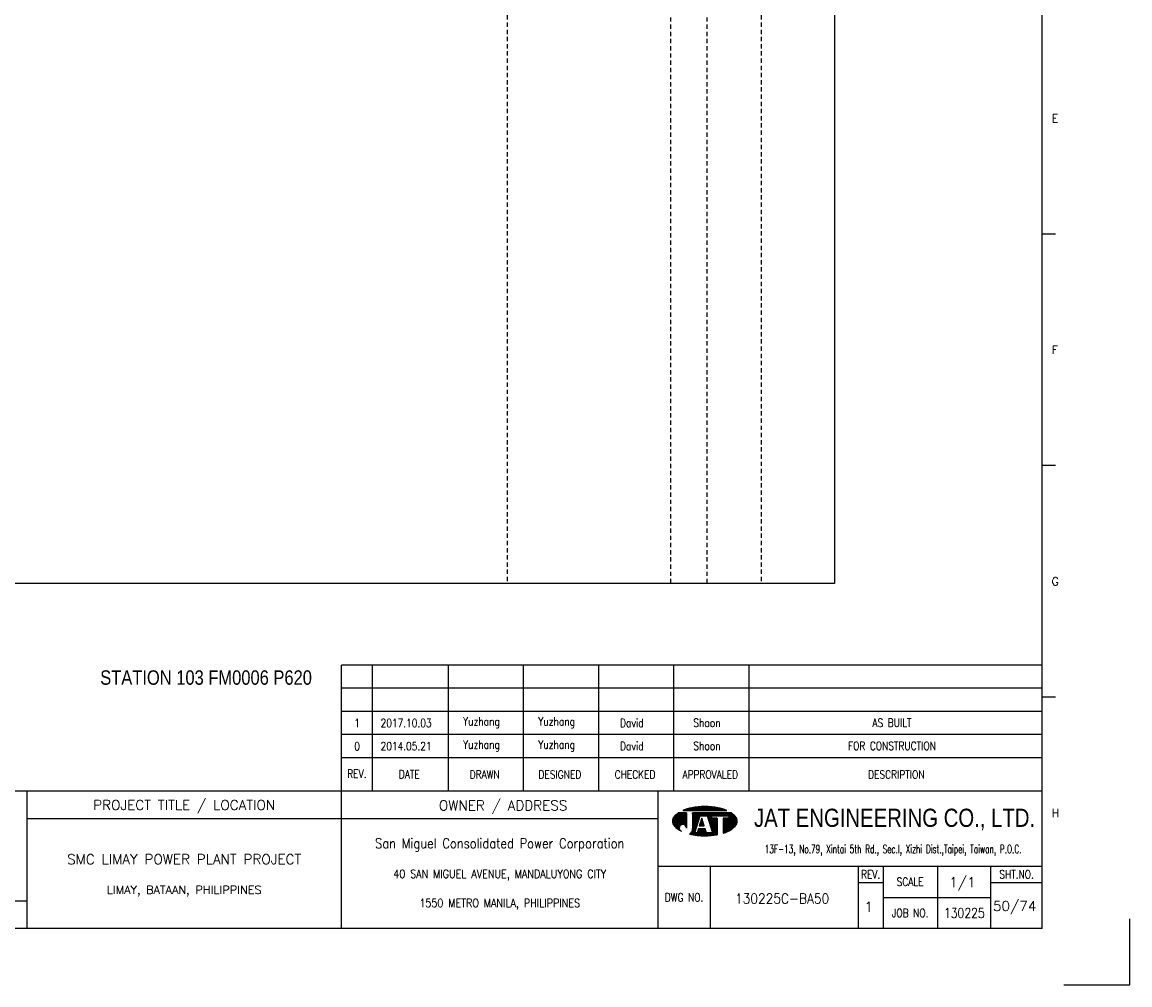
# Model space of a CAD drawing. Extents: x 1549 to 2515, y -105 to 577.
# Tile 3 of 4: x 2130 to 2515, y -105 to 229. Entities that reach past the tile are written whole.
import ezdxf
from ezdxf.enums import TextEntityAlignment as Align

# ---------------------------------------------------------------- set-up
doc = ezdxf.new("R2010")
doc.units = 0
doc.header["$MEASUREMENT"] = 0
doc.linetypes.add('HIDDEN', pattern=[4, 1.5, -1, 1.5])
doc.layers.get('0').update_dxf_attribs({"linetype": 'CONTINUOUS'})
doc.layers.get('DEFPOINTS').update_dxf_attribs({"linetype": 'CONTINUOUS'})
for name, color, linetype in [('B_DIM', 7, 'CONTINUOUS'), ('CON', 4, 'CONTINUOUS'), ('DCS', 7, 'CONTINUOUS'), ('HID', 2, 'HIDDEN'), ('T', 2, 'CONTINUOUS'), ('TEXT', 7, 'CONTINUOUS'), ('圖框CON', 4, 'CONTINUOUS'), ('框線', 6, 'CONTINUOUS')]:
    doc.layers.add(name, color=color, linetype=linetype)
doc.styles.add('AEH', font='simplex', dxfattribs={"width": 0.8, "bigfont": 'ae'})
doc.styles.add('DAYUKP', font='complex', dxfattribs={"bigfont": 'DAYUKP.SHX'})
doc.styles.add('E2', font='simplex.shx', dxfattribs={"height": 2})
doc.styles.add('E3', font='simplex.shx', dxfattribs={"height": 3})
doc.styles.add('ROMANS', font='romans', dxfattribs={"width": 0.8})
doc.styles.add('style3', font='ARIALN.TTF')
doc.styles.add('WMF-Arial0', font='arial.ttf')

# ---------------------------------------------------------------- blocks, each defined once
blk = doc.blocks.new('1880-TITLE_BLK')
at = {"layer": 'TEXT', "color": 2, "linetype": 'Continuous', "style": 'E3'}
for tag, p in [('SCALE', (790.95, 31.17)), ('DWG_NO', (736.41, 26.44)), ('REV', (762.59, 23.97)), ('SHT_NO', (806.74, 23.97))]:
    blk.add_attdef(tag, text='', height=3, dxfattribs=at).set_placement(p, align=Align.MIDDLE)
at = {"layer": 'TEXT', "linetype": 'Continuous', "style": 'E2', "width": 0.6}
for tag, p in [('REV_DATE', (418.65, 19.76)), ('APPR_DATE', (492.93, 19.76))]:
    blk.add_attdef(tag, text='', height=2, dxfattribs=at).set_placement(p, align=Align.MIDDLE_LEFT)
blk = doc.blocks.new('1')
at = {"layer": 'B_DIM'}
for p, q in [((2181.53, 118.11), (1938.08, 118.11)), ((1938.08, 74.29), (1938.08, 118.11)), ((1948.92, 74.29), (1948.92, 118.11)), ((1975.28, 74.29), (1975.28, 118.11)), ((2001.39, 74.29), (2001.39, 118.11)), ((2027.5, 74.29), (2027.5, 118.11)), ((2053.62, 74.29), (2053.62, 118.11)), ((2079.73, 74.29), (2079.73, 118.11)), ((2181.53, 110.07), (1938.08, 110.07)), ((1938.08, 77.93), (1938.08, 104.33)), ((2181.53, 102.03), (1938.08, 102.03)), ((2181.53, 93.99), (1938.08, 93.99)), ((2181.53, 85.95), (1938.08, 85.95))]:
    blk.add_line(p, q, dxfattribs=at)
at = {"layer": 'DEFPOINTS'}
blk.add_lwpolyline([(2189, 7.08), (2211.97, 7.08), (2211.97, 30.05)], dxfattribs=at)
at = {"layer": 'T', "color": 0, "lineweight": -3}
for p, q in [((2053.09, 63.82), (2056.14, 66.87)), ((2053.09, 64.04), (2055.92, 66.87)), ((2053.11, 63.62), (2056.36, 66.87)), ((2053.12, 64.29), (2055.7, 66.87)), ((2053.14, 63.43), (2056.58, 66.87)), ((2053.18, 63.25), (2056.8, 66.87)), ((2053.18, 64.57), (2055.47, 66.87)), ((2053.24, 63.08), (2057.03, 66.87)), ((2053.29, 64.91), (2055.25, 66.87)), ((2053.3, 62.92), (2057.25, 66.87)), ((2053.37, 62.77), (2057.47, 66.87)), ((2053.45, 62.63), (2057.69, 66.87)), ((2053.54, 62.5), (2057.91, 66.86)), ((2053.61, 65.45), (2054.47, 66.31)), ((2053.64, 62.37), (2057.91, 66.64)), ((2053.74, 62.25), (2057.91, 66.42)), ((2053.84, 62.14), (2057.91, 66.2)), ((2053.95, 62.02), (2057.91, 65.98)), ((2054.07, 61.91), (2057.91, 65.75)), ((2054.18, 61.8), (2057.91, 65.53)), ((2056.94, 67.67), (2057.09, 67.82)), ((2057.16, 67.67), (2057.44, 67.95)), ((2057.39, 67.67), (2057.78, 68.07)), ((2057.61, 67.67), (2058.11, 68.18)), ((2057.83, 67.67), (2058.43, 68.27)), ((2058.05, 67.67), (2058.73, 68.35)), ((2058.27, 67.67), (2059.03, 68.43)), ((2058.49, 67.67), (2059.32, 68.49)), ((2058.72, 67.67), (2059.6, 68.55)), ((2058.94, 67.67), (2059.87, 68.6)), ((2059.16, 67.67), (2060.14, 68.65)), ((2059.38, 67.67), (2060.41, 68.7)), ((2059.6, 67.67), (2060.67, 68.74)), ((2059.82, 67.67), (2060.93, 68.77)), ((2060.05, 67.67), (2061.18, 68.81)), ((2060.05, 63.24), (2063.68, 66.87)), ((2060.05, 63.46), (2063.46, 66.87)), ((2060.05, 63.68), (2063.23, 66.87)), ((2060.05, 63.9), (2063.01, 66.87)), ((2060.05, 64.13), (2062.79, 66.87)), ((2060.05, 64.35), (2062.57, 66.87)), ((2060.05, 64.57), (2062.35, 66.87)), ((2060.05, 64.79), (2062.13, 66.87)), ((2060.05, 65.01), (2061.9, 66.87)), ((2060.05, 65.23), (2061.68, 66.87)), ((2060.05, 65.46), (2061.46, 66.87)), ((2060.05, 66.12), (2060.79, 66.87)), ((2060.05, 66.34), (2060.57, 66.87)), ((2060.05, 66.56), (2060.35, 66.87)), ((2060.05, 66.79), (2060.13, 66.87)), ((2060.05, 65.68), (2061.24, 66.87)), ((2060.05, 65.9), (2061.02, 66.87)), ((2060.05, 63.02), (2062.67, 65.64)), ((2060.27, 67.67), (2061.44, 68.84)), ((2060.49, 67.67), (2061.69, 68.87)), ((2060.71, 67.67), (2061.93, 68.89)), ((2060.93, 67.67), (2062.18, 68.91)), ((2061.15, 67.67), (2062.42, 68.93)), ((2061.38, 67.67), (2062.66, 68.95)), ((2061.6, 67.67), (2062.89, 68.97)), ((2061.82, 67.67), (2063.13, 68.98)), ((2062.04, 67.67), (2063.36, 68.99)), ((2062.26, 67.67), (2063.59, 69)), ((2062.48, 67.67), (2063.82, 69)), ((2062.71, 67.67), (2064.04, 69.01)), ((2062.83, 65.8), (2063.9, 66.87)), ((2062.93, 67.67), (2064.27, 69.01)), ((2063.05, 65.8), (2064.12, 66.87)), ((2063.15, 67.67), (2064.49, 69.01)), ((2063.27, 65.8), (2064.34, 66.87)), ((2063.37, 67.67), (2064.71, 69.01)), ((2063.49, 65.8), (2064.56, 66.87)), ((2063.59, 67.67), (2064.92, 69)), ((2063.72, 65.8), (2064.79, 66.87)), ((2063.81, 67.67), (2065.14, 69)), ((2063.94, 65.8), (2065.01, 66.87)), ((2064.04, 67.67), (2065.35, 68.99)), ((2064.16, 65.8), (2065.23, 66.87)), ((2064.26, 67.67), (2065.56, 68.98)), ((2064.38, 65.8), (2065.45, 66.87)), ((2064.48, 67.67), (2065.78, 68.97)), ((2064.6, 65.8), (2065.67, 66.87)), ((2064.7, 67.67), (2065.98, 68.95)), ((2064.82, 65.8), (2065.89, 66.87)), ((2064.92, 67.67), (2066.19, 68.94)), ((2065.05, 65.8), (2066.12, 66.87)), ((2065.14, 67.67), (2066.4, 68.92)), ((2065.16, 65.69), (2066.34, 66.87)), ((2065.22, 65.53), (2066.56, 66.87)), ((2065.27, 65.36), (2066.78, 66.87)), ((2065.32, 65.19), (2067, 66.87)), ((2065.37, 67.67), (2066.6, 68.9)), ((2065.38, 65.02), (2067.22, 66.87)), ((2065.43, 64.85), (2067.45, 66.87)), ((2065.48, 64.69), (2067.67, 66.87)), ((2065.54, 64.52), (2066.74, 65.71)), ((2065.59, 67.67), (2066.8, 68.88)), ((2065.59, 64.35), (2066.74, 65.49)), ((2065.81, 67.67), (2067, 68.86)), ((2066.03, 67.67), (2067.2, 68.84)), ((2066.25, 67.67), (2067.4, 68.82)), ((2066.47, 67.67), (2067.6, 68.79)), ((2066.7, 67.67), (2067.79, 68.77)), ((2066.82, 65.8), (2067.89, 66.87)), ((2066.92, 67.67), (2067.98, 68.74)), ((2067.04, 65.8), (2068.11, 66.87)), ((2067.14, 67.67), (2068.18, 68.71)), ((2067.26, 65.8), (2068.33, 66.87)), ((2067.36, 67.67), (2068.37, 68.68)), ((2067.48, 65.8), (2068.55, 66.87)), ((2067.58, 67.67), (2068.56, 68.64)), ((2067.71, 65.8), (2068.78, 66.87)), ((2067.81, 67.67), (2068.75, 68.61)), ((2067.93, 65.8), (2069, 66.87)), ((2068.03, 67.67), (2068.93, 68.58)), ((2068.15, 65.8), (2069.22, 66.87)), ((2068.25, 67.67), (2069.12, 68.54)), ((2068.37, 65.8), (2069.44, 66.87)), ((2068.47, 67.67), (2069.3, 68.5)), ((2068.59, 65.8), (2069.66, 66.87)), ((2068.69, 67.67), (2069.48, 68.46)), ((2068.81, 65.8), (2069.88, 66.87)), ((2068.91, 67.67), (2069.66, 68.42)), ((2069.04, 65.8), (2070.11, 66.87)), ((2069.14, 67.67), (2069.84, 68.37)), ((2069.26, 65.8), (2070.33, 66.87)), ((2069.36, 67.67), (2070.01, 68.33)), ((2069.48, 65.8), (2070.55, 66.87)), ((2069.58, 67.67), (2070.19, 68.28)), ((2069.7, 65.8), (2070.77, 66.87)), ((2069.8, 67.67), (2070.36, 68.23)), ((2069.92, 65.8), (2070.99, 66.87)), ((2070.02, 67.67), (2070.53, 68.18)), ((2070.14, 65.8), (2071.21, 66.87)), ((2070.24, 67.67), (2070.7, 68.13)), ((2070.37, 65.8), (2071.44, 66.87)), ((2070.47, 67.67), (2070.87, 68.07)), ((2070.59, 65.8), (2071.66, 66.87)), ((2070.69, 67.67), (2071.03, 68.02)), ((2070.75, 63.08), (2074.07, 66.4)), ((2070.75, 62.86), (2074.19, 66.3)), ((2070.75, 62.63), (2074.31, 66.2)), ((2070.75, 62.41), (2074.43, 66.09)), ((2070.75, 62.19), (2074.54, 65.98)), ((2070.75, 61.97), (2074.66, 65.87)), ((2070.75, 61.75), (2074.77, 65.76)), ((2070.75, 61.53), (2074.87, 65.65)), ((2070.75, 61.3), (2074.98, 65.53)), ((2070.81, 65.8), (2071.88, 66.87)), ((2070.91, 67.67), (2071.2, 67.96)), ((2071.03, 65.8), (2072.1, 66.87)), ((2071.13, 67.67), (2071.36, 67.9)), ((2071.25, 65.8), (2072.32, 66.87)), ((2071.35, 67.67), (2071.52, 67.84)), ((2071.47, 65.8), (2072.54, 66.87)), ((2071.57, 67.67), (2071.68, 67.77)), ((2071.7, 65.8), (2072.77, 66.87)), ((2071.8, 67.67), (2071.83, 67.71)), ((2071.92, 65.8), (2072.99, 66.87)), ((2072.14, 65.8), (2073.21, 66.87)), ((2072.36, 65.8), (2073.43, 66.87)), ((2072.58, 65.8), (2073.57, 66.78)), ((2072.62, 65.62), (2073.7, 66.69)), ((2072.62, 65.39), (2073.83, 66.6)), ((2072.62, 65.17), (2073.95, 66.5)), ((2054.29, 61.7), (2057.91, 65.31)), ((2054.41, 61.59), (2057.91, 65.09)), ((2054.53, 61.49), (2057.91, 64.87)), ((2054.65, 61.39), (2057.91, 64.65)), ((2054.78, 61.29), (2055.59, 62.11)), ((2054.9, 61.2), (2055.48, 61.77)), ((2056.12, 62.63), (2057.91, 64.42)), ((2056.46, 62.75), (2057.91, 64.2)), ((2056.7, 62.77), (2057.91, 63.98)), ((2056.9, 62.75), (2057.91, 63.76)), ((2057.08, 62.71), (2057.91, 63.54)), ((2057.23, 62.64), (2057.91, 63.32)), ((2057.37, 62.56), (2057.91, 63.09)), ((2057.5, 62.46), (2057.91, 62.87)), ((2057.61, 62.35), (2057.91, 62.65)), ((2057.7, 62.23), (2057.91, 62.43)), ((2057.79, 62.09), (2057.91, 62.21)), ((2057.85, 61.93), (2057.91, 61.99)), ((2057.89, 61.75), (2057.91, 61.76)), ((2059.09, 59.4), (2061.43, 61.74)), ((2059.86, 60.39), (2061.54, 62.07)), ((2059.98, 60.73), (2061.64, 62.39)), ((2060.03, 61), (2061.74, 62.72)), ((2060.05, 62.8), (2062.57, 65.32)), ((2060.05, 62.57), (2062.47, 64.99)), ((2060.05, 62.35), (2062.36, 64.67)), ((2060.05, 62.13), (2062.26, 64.34)), ((2060.05, 61.91), (2062.16, 64.02)), ((2060.05, 61.69), (2062.05, 63.69)), ((2060.05, 61.46), (2061.95, 63.37)), ((2062.45, 62.32), (2063.71, 63.57)), ((2062.5, 62.58), (2063.65, 63.74)), ((2062.6, 62.91), (2063.6, 63.91)), ((2062.68, 62.32), (2063.76, 63.4)), ((2062.7, 63.23), (2063.55, 64.08)), ((2062.8, 63.56), (2063.49, 64.25)), ((2062.9, 62.32), (2063.81, 63.24)), ((2062.91, 63.88), (2063.44, 64.42)), ((2063.01, 64.2), (2063.39, 64.58)), ((2063.11, 64.53), (2063.33, 64.75)), ((2063.12, 62.32), (2063.87, 63.07)), ((2063.21, 64.85), (2063.28, 64.92)), ((2063.34, 62.32), (2063.92, 62.9)), ((2063.56, 62.32), (2063.97, 62.73)), ((2063.78, 62.32), (2064.03, 62.56)), ((2064.01, 62.32), (2064.08, 62.39)), ((2065.65, 64.18), (2066.74, 65.27)), ((2065.7, 64.01), (2066.74, 65.05)), ((2065.75, 63.84), (2066.9, 65)), ((2065.81, 63.68), (2067.12, 65)), ((2065.86, 63.51), (2067.35, 65)), ((2065.91, 63.34), (2067.57, 65)), ((2065.97, 63.17), (2067.79, 65)), ((2066.02, 63), (2068.01, 65)), ((2066.07, 62.84), (2068.23, 65)), ((2066.13, 62.67), (2068.46, 65)), ((2066.18, 62.5), (2068.61, 64.93)), ((2066.23, 62.33), (2068.61, 64.71)), ((2066.29, 62.16), (2068.61, 64.48)), ((2066.34, 61.99), (2068.61, 64.26)), ((2066.39, 61.83), (2068.61, 64.04)), ((2066.45, 61.66), (2068.61, 63.82)), ((2066.5, 61.49), (2068.61, 63.6)), ((2066.56, 61.32), (2068.61, 63.38)), ((2066.61, 61.15), (2068.61, 63.15)), ((2066.66, 60.99), (2068.61, 62.93)), ((2066.72, 60.82), (2068.61, 62.71)), ((2066.77, 60.65), (2068.61, 62.49)), ((2066.82, 60.48), (2068.61, 62.27)), ((2066.88, 60.31), (2068.61, 62.05)), ((2066.93, 60.14), (2068.61, 61.82)), ((2066.98, 59.98), (2068.61, 61.6)), ((2070.75, 61.08), (2075.08, 65.41)), ((2070.75, 60.86), (2075.17, 65.28)), ((2070.75, 60.64), (2075.25, 65.14)), ((2070.75, 63.96), (2071.78, 65)), ((2070.75, 63.74), (2072, 65)), ((2070.75, 63.52), (2072.22, 65)), ((2070.75, 63.3), (2072.45, 65)), ((2070.75, 64.41), (2071.34, 65)), ((2070.75, 64.19), (2071.56, 65)), ((2070.75, 64.85), (2070.89, 65)), ((2070.75, 64.63), (2071.12, 65)), ((2070.75, 60.42), (2075.33, 64.99)), ((2070.75, 60.2), (2075.39, 64.84)), ((2070.75, 59.97), (2075.45, 64.67)), ((2070.75, 59.75), (2075.5, 64.5)), ((2071.07, 59.85), (2075.53, 64.32)), ((2071.42, 59.97), (2075.56, 64.12)), ((2071.78, 60.12), (2075.57, 63.9)), ((2072.17, 60.28), (2075.55, 63.67)), ((2072.59, 60.48), (2075.51, 63.4)), ((2073.08, 60.75), (2075.42, 63.1)), ((2073.74, 61.19), (2075.24, 62.69)), ((2055.03, 61.11), (2055.46, 61.53)), ((2055.16, 61.01), (2055.47, 61.33)), ((2055.3, 60.93), (2055.52, 61.15)), ((2055.43, 60.84), (2055.59, 60.99)), ((2055.57, 60.76), (2055.67, 60.85)), ((2055.71, 60.67), (2055.76, 60.73)), ((2055.85, 60.59), (2055.88, 60.62)), ((2056, 60.52), (2056, 60.52)), ((2056.14, 60.44), (2056.14, 60.44)), ((2057.91, 61.54), (2057.91, 61.55)), ((2059.28, 59.36), (2061.33, 61.42)), ((2059.46, 59.32), (2061.23, 61.09)), ((2059.64, 59.29), (2061.12, 60.77)), ((2059.83, 59.25), (2061.02, 60.44)), ((2060.02, 59.22), (2060.92, 60.12)), ((2060.05, 61.24), (2060.05, 61.24)), ((2060.21, 59.19), (2060.93, 59.91)), ((2060.4, 59.16), (2061.15, 59.91)), ((2060.59, 59.13), (2061.38, 59.91)), ((2060.78, 59.1), (2061.6, 59.91)), ((2060.98, 59.07), (2063.16, 61.25)), ((2061.17, 59.04), (2063.38, 61.25)), ((2061.37, 59.02), (2063.6, 61.25)), ((2061.57, 59), (2063.82, 61.25)), ((2061.68, 59.99), (2062.94, 61.25)), ((2061.77, 58.97), (2064.04, 61.25)), ((2061.78, 60.32), (2062.71, 61.25)), ((2061.88, 60.64), (2062.49, 61.25)), ((2061.97, 58.95), (2064.27, 61.25)), ((2061.99, 60.96), (2062.27, 61.25)), ((2062.17, 58.94), (2064.45, 61.21)), ((2062.38, 58.92), (2064.51, 61.05)), ((2062.58, 58.9), (2064.56, 60.88)), ((2062.79, 58.89), (2064.61, 60.71)), ((2063, 58.88), (2064.67, 60.54)), ((2063.21, 58.87), (2064.72, 60.37)), ((2063.43, 58.86), (2064.77, 60.2)), ((2063.64, 58.85), (2064.82, 60.03)), ((2063.86, 58.85), (2064.92, 59.91)), ((2064.08, 58.84), (2065.15, 59.91)), ((2064.3, 58.84), (2065.37, 59.91)), ((2064.52, 58.84), (2065.59, 59.91)), ((2064.74, 58.85), (2065.81, 59.91)), ((2064.97, 58.85), (2066.03, 59.91)), ((2065.2, 58.86), (2066.25, 59.91)), ((2065.43, 58.87), (2066.48, 59.91)), ((2065.66, 58.88), (2066.7, 59.91)), ((2065.9, 58.89), (2066.92, 59.91)), ((2066.14, 58.91), (2068.61, 61.38)), ((2066.38, 58.93), (2068.61, 61.16)), ((2066.62, 58.95), (2068.61, 60.94)), ((2066.87, 58.97), (2068.61, 60.72)), ((2067.11, 59), (2068.61, 60.49)), ((2067.37, 59.03), (2068.61, 60.27)), ((2067.62, 59.06), (2068.61, 60.05)), ((2067.88, 59.1), (2068.61, 59.83)), ((2068.14, 59.14), (2068.61, 59.61)), ((2068.4, 59.18), (2068.61, 59.38))]:
    blk.add_line(p, q, dxfattribs=at)
at = {"layer": 'T', "lineweight": -3}
for p, q in [((2057.91, 66.87), (2055.21, 66.87)), ((2056.73, 67.67), (2071.93, 67.67)), ((2057.91, 66.87), (2057.91, 61.52)), ((2073.45, 66.87), (2060.05, 66.87)), ((2060.05, 66.33), (2060.05, 66.87)), ((2060.05, 66.87), (2060.05, 61.23)), ((2060.85, 59.91), (2062.72, 65.8)), ((2062.72, 65.8), (2065.13, 65.8)), ((2063.79, 65.8), (2065.13, 65.8)), ((2065.13, 65.8), (2067, 59.91)), ((2066.74, 65.8), (2072.62, 65.8)), ((2066.74, 65), (2066.74, 65.8)), ((2072.62, 65.8), (2072.62, 65)), ((2061.8, 63.05), (2060.05, 61.24)), ((2063.26, 65), (2062.41, 62.32)), ((2062.41, 62.32), (2064.1, 62.32)), ((2064.1, 62.32), (2063.26, 65)), ((2068.61, 65), (2066.74, 65)), ((2068.61, 65), (2068.61, 59.21)), ((2072.62, 65), (2070.75, 65)), ((2070.75, 65), (2070.75, 59.74)), ((2061.65, 59.91), (2060.85, 59.91)), ((2062.08, 61.25), (2061.65, 59.91)), ((2064.44, 61.25), (2062.08, 61.25)), ((2064.86, 59.91), (2064.44, 61.25)), ((2067, 59.91), (2064.86, 59.91))]:
    blk.add_line(p, q, dxfattribs=at)
for centre, major_axis, start_param, end_param in [((2055.58, 63.92), (1.76, 1.76), 1.614811, 2.356194), ((2059.72, 60.14), (-5.73, 5.73), 6.088179, 6.3272), ((2062.5, 54), (-10.49, 10.49), 5.683021, 5.897183), ((2064.33, 44.23), (-17.52, 17.52), 5.497787, 5.683021), ((2064.33, 44.23), (17.52, 17.52), 0.600164, 0.785398), ((2066.16, 54), (10.49, 10.49), 0.386002, 0.600164), ((2068.93, 60.14), (-5.73, 5.73), 4.668374, 4.907395), ((2073.07, 63.92), (-1.76, 1.76), 3.926991, 4.668374), ((2055.58, 63.92), (-1.76, 1.76), 0.785398, 1.526782), ((2059.72, 67.71), (5.73, 5.73), 3.097578, 3.478972), ((2056.68, 61.54), (-0.868, 0.868), 3.906164, 8.245601), ((2068.93, 67.71), (-5.73, 5.73), 2.781027, 3.185607), ((2073.07, 63.92), (1.76, 1.76), 4.756403, 5.497787), ((2057.88, 61.28), (1.53, 1.53), 4.470635, 5.546585), ((2064.33, 83.62), (17.52, 17.52), 3.710226, 3.926991), ((2064.33, 83.62), (17.52, 17.52), 3.926991, 4.100643), ((2066.16, 73.85), (-10.49, 10.49), 2.670765, 2.781027)]:
    blk.add_ellipse(centre, major_axis=major_axis, ratio=1, start_param=start_param, end_param=end_param, dxfattribs=at)
at = {"layer": '圖框CON'}
for p, q in [((2186.14, 267.8), (2181.53, 267.8)), ((2186.14, 187.4), (2181.53, 187.4)), ((2186.14, 107), (2181.53, 107)), ((2048.1, 48.3), (2181.53, 48.3)), ((2066.14, 48.3), (2066.14, 26.6)), ((2117.55, 48.3), (2117.55, 26.6)), ((2126.28, 48.3), (2126.28, 26.6)), ((2145.25, 26.6), (2145.25, 48.3)), ((2163.72, 26.6), (2163.72, 48.3)), ((2117.55, 42.62), (2126.28, 42.62)), ((2163.72, 42.62), (2181.53, 42.62)), ((2126.28, 37.45), (2163.72, 37.45))]:
    blk.add_line(p, q, dxfattribs=at)
for points in [[(1828.89, 26.6), (1828.89, 74.29)], [(1938.08, 26.6), (1938.08, 74.29)], [(2048.1, 26.6), (2048.1, 74.29)], [(2048.1, 64.75), (1828.89, 64.75)], [(1828.89, 36.15), (1802.67, 36.15), (1651.45, 36.15)]]:
    blk.add_lwpolyline(points, dxfattribs=at)
at = {"layer": '框線'}
for p, q in [((2181.53, 26.6), (2181.53, 669.81)), ((2181.53, 74.29), (1308.62, 74.29)), ((2181.53, 26.6), (1308.62, 26.6))]:
    blk.add_line(p, q, dxfattribs=at)
at = {"style": 'DAYUKP'}
for s, p in [('E', (2184.79, 307.99)), ('F', (2184.79, 227.59)), ('G', (2184.79, 147.19)), ('H', (2184.79, 66.79))]:
    blk.add_text(s, height=2.87, dxfattribs=at).set_placement(p, align=Align.MIDDLE_LEFT)
at = {"style": 'WMF-Arial0', "width": 0.8}
blk.add_text('JAT ENGINEERING CO., LTD.', height=6.3172, dxfattribs=at).set_placement((2130.24, 64.55), align=Align.MIDDLE)
at = {"color": 2, "ltscale": 500, "style": 'ROMANS', "width": 0.85}
blk.add_text('San Miguel Consolidated Power Corporation', height=3.4457, dxfattribs=at).set_placement((1993.09, 56.23), align=Align.MIDDLE_CENTER)
at = {"color": 2, "ltscale": 500, "style": 'ROMANS'}
for s, height, p in [('SMC LIMAY POWER PLANT PROJECT', 3.4457, (1883.48, 50.7)), ('LIMAY, BATAAN, PHILIPPINES', 2.8714, (1883.48, 40.08))]:
    blk.add_text(s, height=height, dxfattribs=at).set_placement(p, align=Align.MIDDLE_CENTER)
at = {"color": 4, "ltscale": 500, "style": 'ROMANS', "width": 0.85}
for s, p in [('40 SAN MIGUEL AVENUE, MANDALUYONG CITY', (1993.09, 45.61)), ('1550 METRO MANILA, PHILIPPINES', (1993.09, 35.51))]:
    blk.add_text(s, height=2.8714, dxfattribs=at).set_placement(p, align=Align.MIDDLE_CENTER)
at = {"layer": 'B_DIM', "style": 'AEH', "width": 0.8}
for s, height, p in [('REV.', 2.871, (1943.45, 80.37)), ('DATE', 2.871, (1961.68, 80.21)), ('DRAWN', 2.871, (1987.87, 80.12)), ('DESIGNED', 2.871, (2013.98, 80.12)), ('CHECKED', 2.871, (2040.1, 80.12)), ('APPROVALED', 2.871, (2066.21, 80.12)), ('DESCRIPTION', 2.8714, (2130.87, 80.12))]:
    blk.add_text(s, height=height, dxfattribs=at).set_placement(p, align=Align.MIDDLE)
at = {"layer": 'HID', "ltscale": 500, "style": 'ROMANS'}
for s, p in [('PROJECT TITLE / LOCATION', (1883.48, 69.28)), ('OWNER / ADDRESS', (1994.25, 69.12))]:
    blk.add_text(s, height=3.4457, dxfattribs=at).set_placement(p, align=Align.MIDDLE)
at = {"layer": 'HID', "color": 7, "style": 'ROMANS', "width": 0.8}
for s, p in [('REV.', (2121.92, 45.46)), ('SHT.NO.', (2172.62, 45.46)), ('SCALE', (2135.64, 42.87)), ('DWG NO.', (2057.12, 37.45)), ('JOB NO.', (2135.64, 32.03))]:
    blk.add_text(s, height=2.871, dxfattribs=at).set_placement(p, align=Align.MIDDLE)
at = {"layer": 'T', "color": 2, "ltscale": 500, "style": 'ROMANS', "width": 0.65}
blk.add_text('13F-13, No.79, Xintai 5th Rd., Sec.I, Xizhi Dist.,Taipei, Taiwan, P.O.C.', height=2.8714, dxfattribs=at).set_placement((2129.74, 52.81), align=Align.CENTER)

msp = doc.modelspace()

# ---------------------------------------------------------------- linework, layer by layer
at = {"layer": 'CON'}
msp.add_lwpolyline([(1698.48, 533.93), (2412.48, 533.93), (2412.48, 34.13), (1698.48, 34.13)], close=True, dxfattribs=at)
at = {"layer": 'HID'}
for p, q in [((2298.73, 533.93), (2298.73, 34.13)), ((2355.43, 533.23), (2355.43, 34.13)), ((2368.03, 533.23), (2368.03, 34.13)), ((2386.93, 533.93), (2386.93, 34.13))]:
    msp.add_line(p, q, dxfattribs=at)

# ---------------------------------------------------------------- block references
msp.add_blockref('1', (303.05, -112.33))
at = {"layer": 'TEXT', "color": 0}
ref = msp.add_blockref('1880-TITLE_BLK', (1548.4, -105.67), dxfattribs=dict(at, xscale=1.148576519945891, yscale=1.148576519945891, zscale=1.148576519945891))
ref.add_attrib('DWG_NO', '130225C-BA50', dxfattribs={"color": 2, "linetype": 'Continuous', "height": 3.4457, "style": 'E3', "width": 0.9}).set_placement((2394.23, -75.29), align=Align.MIDDLE)
ref.add_attrib('REV', '1', dxfattribs={"color": 2, "linetype": 'Continuous', "height": 3.45, "style": 'E3'}).set_placement((2424.3, -78.13), align=Align.MIDDLE)
ref.add_attrib('SCALE', '1/1', dxfattribs={"color": 2, "linetype": 'Continuous', "height": 3.446, "style": 'E3'}).set_placement((2456.86, -69.87), align=Align.MIDDLE)
ref.add_attrib('SHT_NO', '50/74', dxfattribs={"color": 2, "linetype": 'Continuous', "height": 3.446, "style": 'E3'}).set_placement((2475.01, -78.13), align=Align.MIDDLE)

# ---------------------------------------------------------------- texts
at = {"layer": 'DCS', "linetype": 'ByBlock', "style": 'style3'}
msp.add_text('STATION 103 FM0006 P620', height=5, dxfattribs=at).set_placement((2157.35, -1.04))
at = {"layer": 'T', "style": 'AEH', "width": 0.8}
for s, height, p in [('1', 2.87, (2246.58, -14.35)), ('2017.10.03', 2.871, (2263.59, -14.32)), ('Yuzhang', 2.871, (2289.79, -14.24)), ('Yuzhang', 2.871, (2315.9, -14.24)), ('David', 2.871, (2342.02, -14.24)), ('Shoon', 2.871, (2368.13, -14.24)), ('AS BUILT', 2.871, (2432.4, -14.24)), ('0', 2.87, (2246.58, -22.39)), ('2014.05.21', 2.871, (2263.59, -22.36)), ('Yuzhang', 2.871, (2289.79, -22.28)), ('Yuzhang', 2.871, (2315.9, -22.28)), ('David', 2.871, (2342.02, -22.28)), ('Shoon', 2.871, (2368.13, -22.28)), ('FOR CONSTRUCTION', 2.8714, (2432.4, -22.28))]:
    msp.add_text(s, height=height, dxfattribs=at).set_placement(p, align=Align.MIDDLE)
at = {"layer": 'TEXT', "color": 2, "style": 'E3', "width": 0.8}
msp.add_text('130225', height=3.446, dxfattribs=at).set_placement((2457.53, -80.3), align=Align.MIDDLE_CENTER)

doc.saveas('drawing.dxf')
